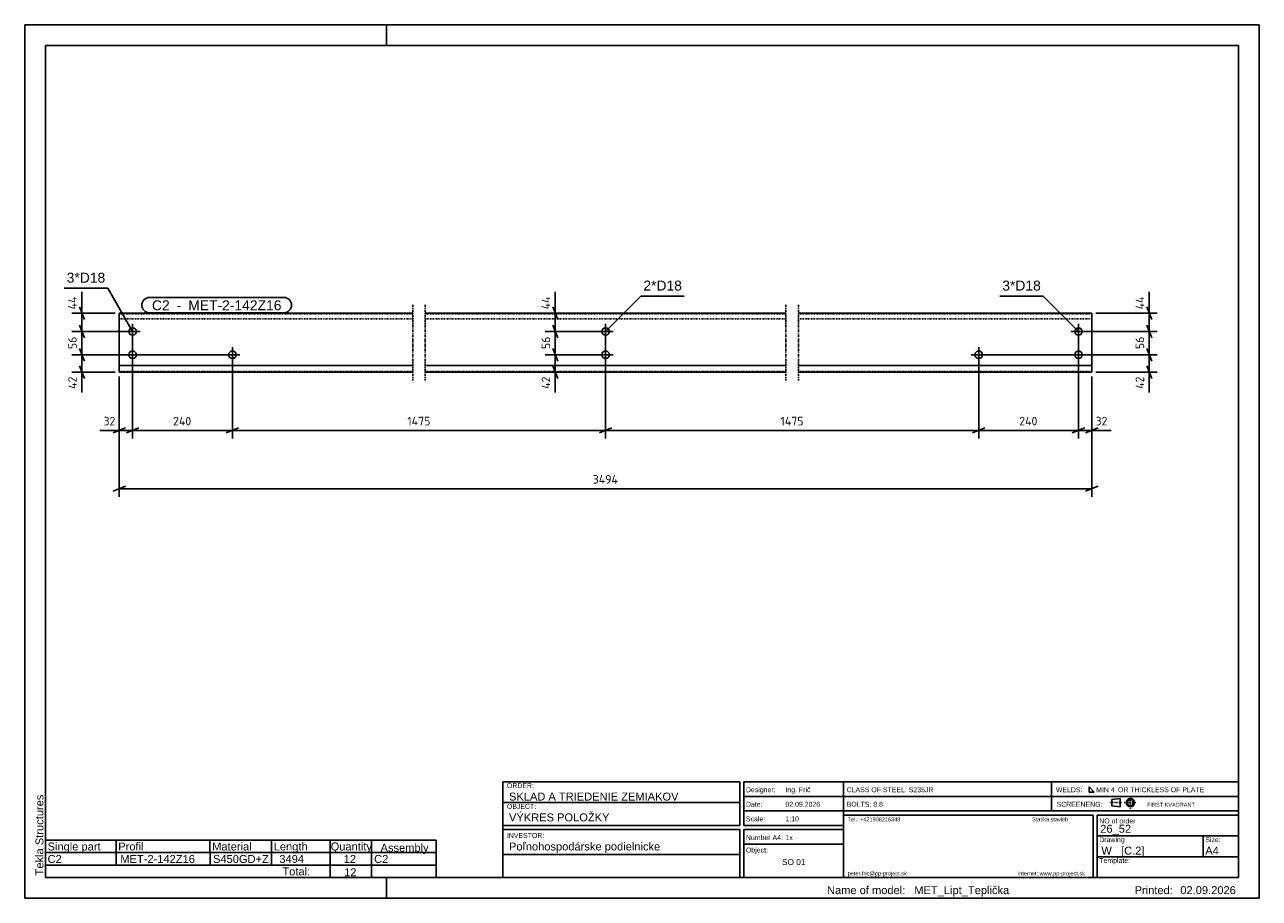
# Model space of a CAD drawing. Header units: millimetres. Extents: x -114 to 1371, y -668 to 382.
import ezdxf

# ---------------------------------------------------------------- set-up
doc = ezdxf.new("R2010")
doc.units = ezdxf.units.MM
doc.linetypes.add('DXK_LINE_DOT1', pattern=[1.8814, 0.9407, -0.9407])
doc.linetypes.add('DXK_LINE_DOT3', pattern=[5.9187, 2.979, -0.9799, 0.9799, -0.9799])
doc.styles.add('Arial', font='ARIAL.TTF', dxfattribs={"height": 0.2})
doc.styles.add('ISOCPEUR', font='ISOCPEUR.TTF', dxfattribs={"height": 0.2})

# ---------------------------------------------------------------- blocks, each defined once
blk = doc.blocks.new('Unknown-1795228-1776')
at = {"color": 7, "linetype": 'Continuous'}
for p, q in [((1371.2, 382.2), (-113.8, 382.2)), ((-113.8, 382.2), (-113.8, -667.8)), ((321.2, 357.2), (321.2, 382.2)), ((1371.2, -667.8), (1371.2, 382.2)), ((1346.2, 357.2), (-88.8, 357.2)), ((-88.8, 357.2), (-88.8, -642.8)), ((1346.2, -642.8), (1346.2, 357.2)), ((-88.8, -642.8), (1346.2, -642.8)), ((321.2, -667.8), (321.2, -642.8)), ((-113.8, -667.8), (1371.2, -667.8))]:
    blk.add_line(p, q, dxfattribs=at)
at = {"color": 174, "linetype": 'Continuous', "style": 'Arial'}
blk.add_text('Tekla Structures', height=9.551, rotation=90, dxfattribs=at).set_placement((-91.3, -640.3))
blk = doc.blocks.new('Bolt-1795228-1255 - 1217')
at = {"color": 136, "linetype": 'Continuous'}
for p, q in [((127, -14.5), (145, -14.5)), ((136, -5.5), (136, -23.5))]:
    blk.add_line(p, q, dxfattribs=at)
blk.add_circle((136, -14.5), 4.5, dxfattribs=at)
blk = doc.blocks.new('Part-1795228-1252 - 1217')
at = {"color": 7, "linetype": 'DXK_LINE_DOT3'}
for p, q in [((352.9, 45.5), (352.9, -45.5)), ((367.9, 45.5), (367.9, -45.5)), ((801.8, 45.5), (801.8, -45.5)), ((816.8, 45.5), (816.8, -45.5))]:
    blk.add_line(p, q, dxfattribs=at)
at = {"color": 3, "linetype": 'Continuous'}
for p, q in [((352.9, 35.5), (0, 35.5)), ((0, 35.5), (0, -35.5)), ((801.8, 35.5), (367.9, 35.5)), ((1169.7, 35.5), (816.8, 35.5)), ((1169.7, -35.5), (1169.7, 35.5)), ((352.9, -27.5), (0, -27.5)), ((801.8, -27.5), (367.9, -27.5)), ((1169.7, -27.5), (816.8, -27.5)), ((352.9, -35.5), (0, -35.5)), ((801.8, -35.5), (367.9, -35.5)), ((1169.7, -35.5), (816.8, -35.5))]:
    blk.add_line(p, q, dxfattribs=at)
at = {"color": 1, "linetype": 'DXK_LINE_DOT1'}
for p, q in [((352.9, 34.7), (0, 34.7)), ((801.8, 34.7), (367.9, 34.7)), ((1169.7, 34.7), (816.8, 34.7)), ((352.9, 28.5), (0, 28.5)), ((801.8, 28.5), (367.9, 28.5)), ((1169.7, 28.5), (816.8, 28.5)), ((352.9, -34.7), (0, -34.7)), ((801.8, -34.7), (367.9, -34.7)), ((1169.7, -34.7), (816.8, -34.7))]:
    blk.add_line(p, q, dxfattribs=at)
blk = doc.blocks.new('Bolt-1795228-1253 - 1217')
at = {"color": 136, "linetype": 'Continuous'}
for p, q in [((7, -14.5), (25, -14.5)), ((16, -5.5), (16, -23.5))]:
    blk.add_line(p, q, dxfattribs=at)
blk.add_circle((16, -14.5), 4.5, dxfattribs=at)
blk = doc.blocks.new('Bolt-1795228-1254 - 1217')
at = {"color": 136, "linetype": 'Continuous'}
for p, q in [((16, 22.5), (16, 4.5)), ((7, 13.5), (25, 13.5))]:
    blk.add_line(p, q, dxfattribs=at)
blk.add_circle((16, 13.5), 4.5, dxfattribs=at)
blk = doc.blocks.new('Bolt-1795228-1256 - 1217')
at = {"color": 136, "linetype": 'Continuous'}
for p, q in [((1144.7, -14.5), (1162.7, -14.5)), ((1153.7, -5.5), (1153.7, -23.5))]:
    blk.add_line(p, q, dxfattribs=at)
blk.add_circle((1153.7, -14.5), 4.5, dxfattribs=at)
blk = doc.blocks.new('Bolt-1795228-1257 - 1217')
at = {"color": 136, "linetype": 'Continuous'}
for p, q in [((1153.7, 22.5), (1153.7, 4.5)), ((1144.7, 13.5), (1162.7, 13.5))]:
    blk.add_line(p, q, dxfattribs=at)
blk.add_circle((1153.7, 13.5), 4.5, dxfattribs=at)
blk = doc.blocks.new('Bolt-1795228-1258 - 1217')
at = {"color": 136, "linetype": 'Continuous'}
for p, q in [((1024.7, -14.5), (1042.7, -14.5)), ((1033.7, -5.5), (1033.7, -23.5))]:
    blk.add_line(p, q, dxfattribs=at)
blk.add_circle((1033.7, -14.5), 4.5, dxfattribs=at)
blk = doc.blocks.new('Bolt-1795228-1259 - 1217')
at = {"color": 136, "linetype": 'Continuous'}
for p, q in [((584.9, 22.5), (584.9, 4.5)), ((593.9, 13.5), (575.9, 13.5))]:
    blk.add_line(p, q, dxfattribs=at)
blk.add_circle((584.9, 13.5), 4.5, dxfattribs=at)
blk = doc.blocks.new('Bolt-1795228-1260 - 1217')
at = {"color": 136, "linetype": 'Continuous'}
for p, q in [((593.9, -14.5), (575.9, -14.5)), ((584.9, -5.5), (584.9, -23.5))]:
    blk.add_line(p, q, dxfattribs=at)
blk.add_circle((584.9, -14.5), 4.5, dxfattribs=at)
blk = doc.blocks.new('StraightDimension-1795228-1304 - 1217')
at = {"color": 5, "linetype": 'Continuous'}
for p, q in [((579.9, 35.5), (512.2, 35.5)), ((521.3, 43), (527.3, 28)), ((524.3, 13.5), (524.3, 35.5)), ((527.3, 6), (521.3, 21)), ((579.9, 13.5), (512.2, 13.5))]:
    blk.add_line(p, q, dxfattribs=at)
at = {"color": 0}
blk.add_wipeout([(520.6, 58.9), (503.8, 58.9), (503.8, 37.6), (520.6, 37.6)], dxfattribs=at)
at = {"color": 5, "linetype": 'Continuous'}
blk.add_line((524.3, 35.5), (524.3, 61), dxfattribs=at)
blk.add_line((524.3, 35.5), (524.3, 61), dxfattribs=at)
at = {"color": 5, "style": 'ISOCPEUR'}
blk.add_text('44', height=10.31, rotation=90.0002, dxfattribs=at).set_placement((518.2, 40))
blk = doc.blocks.new('StraightDimension-1795228-1318 - 1217')
at = {"color": 5, "linetype": 'Continuous'}
for p, q in [((1235.8, 21), (1241.8, 6)), ((1158.7, 13.5), (1248.4, 13.5)), ((1238.8, -14.5), (1238.8, 13.5)), ((1038.7, -14.5), (1248.4, -14.5)), ((1241.8, -22), (1235.8, -7))]:
    blk.add_line(p, q, dxfattribs=at)
at = {"color": 0}
blk.add_wipeout([(1235.1, 9.1), (1218.3, 9.1), (1218.3, -10.1), (1235.1, -10.1)], dxfattribs=at)
at = {"color": 5, "style": 'ISOCPEUR'}
blk.add_text('56', height=10.31, rotation=90.0002, dxfattribs=at).set_placement((1232.7, -7.7))
blk = doc.blocks.new('StraightDimension-1795228-1333 - 1217')
at = {"color": 5, "linetype": 'Continuous'}
for p, q in [((-48, 21), (-42, 6)), ((11, 13.5), (-57.2, 13.5)), ((-45, -14.5), (-45, 13.5)), ((131, -14.5), (-57.2, -14.5)), ((-42, -22), (-48, -7))]:
    blk.add_line(p, q, dxfattribs=at)
at = {"color": 0}
blk.add_wipeout([(-48.8, 9.1), (-65.6, 9.1), (-65.6, -10.1), (-48.8, -10.1)], dxfattribs=at)
at = {"color": 5, "style": 'ISOCPEUR'}
blk.add_text('56', height=10.31, rotation=90.0002, dxfattribs=at).set_placement((-51.2, -7.7))
blk = doc.blocks.new('StraightDimension-1795228-1299 - 1217')
at = {"color": 5, "linetype": 'Continuous'}
for p, q in [((0, -40.5), (0, -185.1)), ((1169.7, -40.5), (1169.7, -185.1)), ((7.5, -172.5), (-7.5, -178.5)), ((0, -175.5), (1169.7, -175.5)), ((1162.2, -178.5), (1177.2, -172.5))]:
    blk.add_line(p, q, dxfattribs=at)
at = {"color": 0}
blk.add_wipeout([(602.7, -171.8), (602.7, -155), (567, -155), (567, -171.8)], dxfattribs=at)
at = {"color": 5, "style": 'ISOCPEUR'}
blk.add_text('3494', height=10.31, dxfattribs=at).set_placement((569.4, -169.4))
blk = doc.blocks.new('StraightDimension-1795228-1305 - 1217')
at = {"color": 5, "linetype": 'Continuous'}
for p, q in [((521.3, 21), (527.3, 6)), ((579.9, 13.5), (512.2, 13.5)), ((524.3, -14.5), (524.3, 13.5)), ((579.9, -14.5), (512.2, -14.5)), ((527.3, -22), (521.3, -7))]:
    blk.add_line(p, q, dxfattribs=at)
at = {"color": 0}
blk.add_wipeout([(520.6, 9.1), (503.8, 9.1), (503.8, -10.1), (520.6, -10.1)], dxfattribs=at)
at = {"color": 5, "style": 'ISOCPEUR'}
blk.add_text('56', height=10.31, rotation=90.0002, dxfattribs=at).set_placement((518.2, -7.7))
blk = doc.blocks.new('StraightDimension-1795228-1266 - 1217')
at = {"color": 5, "linetype": 'Continuous'}
for p, q in [((1153.7, 8.5), (1153.7, -115.1)), ((1169.7, -40.5), (1169.7, -115.1)), ((1146.2, -108.5), (1161.2, -102.5)), ((1177.2, -102.5), (1162.2, -108.5)), ((1153.7, -105.5), (1169.7, -105.5))]:
    blk.add_line(p, q, dxfattribs=at)
at = {"color": 0}
blk.add_wipeout([(1191.1, -101.8), (1191.1, -85), (1171.8, -85), (1171.8, -101.8)], dxfattribs=at)
at = {"color": 5, "linetype": 'Continuous'}
blk.add_line((1169.7, -105.5), (1193.2, -105.5), dxfattribs=at)
blk.add_line((1169.7, -105.5), (1193.2, -105.5), dxfattribs=at)
at = {"color": 5, "style": 'ISOCPEUR'}
blk.add_text('32', height=10.31, dxfattribs=at).set_placement((1174.2, -99.4))
blk = doc.blocks.new('StraightDimension-1795228-1332 - 1217')
at = {"color": 5, "linetype": 'Continuous'}
for p, q in [((-5, 35.5), (-57.2, 35.5)), ((-48, 43), (-42, 28)), ((-45, 13.5), (-45, 35.5)), ((-42, 6), (-48, 21)), ((11, 13.5), (-57.2, 13.5))]:
    blk.add_line(p, q, dxfattribs=at)
at = {"color": 0}
blk.add_wipeout([(-48.8, 58.9), (-65.6, 58.9), (-65.6, 37.6), (-48.8, 37.6)], dxfattribs=at)
at = {"color": 5, "linetype": 'Continuous'}
blk.add_line((-45, 35.5), (-45, 61), dxfattribs=at)
blk.add_line((-45, 35.5), (-45, 61), dxfattribs=at)
at = {"color": 5, "style": 'ISOCPEUR'}
blk.add_text('44', height=10.31, rotation=90.0002, dxfattribs=at).set_placement((-51.2, 40))
blk = doc.blocks.new('StraightDimension-1795228-1267 - 1217')
at = {"color": 5, "linetype": 'Continuous'}
for p, q in [((1153.7, 8.5), (1153.7, -115.1)), ((1033.7, -19.5), (1033.7, -115.1)), ((1041.2, -102.5), (1026.2, -108.5)), ((1146.2, -108.5), (1161.2, -102.5)), ((1033.7, -105.5), (1153.7, -105.5))]:
    blk.add_line(p, q, dxfattribs=at)
at = {"color": 0}
blk.add_wipeout([(1107.5, -101.8), (1107.5, -85), (1080, -85), (1080, -101.8)], dxfattribs=at)
at = {"color": 5, "style": 'ISOCPEUR'}
blk.add_text('240', height=10.31, dxfattribs=at).set_placement((1082.4, -99.4))
blk = doc.blocks.new('StraightDimension-1795228-1268 - 1217')
at = {"color": 5, "linetype": 'Continuous'}
for p, q in [((584.9, 8.5), (584.9, -115.1)), ((1033.7, -19.5), (1033.7, -115.1)), ((592.4, -102.5), (577.4, -108.5)), ((1026.2, -108.5), (1041.2, -102.5)), ((584.9, -105.5), (1033.7, -105.5))]:
    blk.add_line(p, q, dxfattribs=at)
at = {"color": 0}
blk.add_wipeout([(825.6, -101.8), (825.6, -85), (792.9, -85), (792.9, -101.8)], dxfattribs=at)
at = {"color": 5, "style": 'ISOCPEUR'}
blk.add_text('1475', height=10.31, dxfattribs=at).set_placement((795.3, -99.4))
blk = doc.blocks.new('StraightDimension-1795228-1269 - 1217')
at = {"color": 5, "linetype": 'Continuous'}
for p, q in [((584.9, 8.5), (584.9, -115.1)), ((136, -19.5), (136, -115.1)), ((143.5, -102.5), (128.5, -108.5)), ((577.4, -108.5), (592.4, -102.5)), ((136, -105.5), (584.9, -105.5))]:
    blk.add_line(p, q, dxfattribs=at)
at = {"color": 0}
blk.add_wipeout([(376.8, -101.8), (376.8, -85), (344.1, -85), (344.1, -101.8)], dxfattribs=at)
at = {"color": 5, "style": 'ISOCPEUR'}
blk.add_text('1475', height=10.31, dxfattribs=at).set_placement((346.5, -99.4))
blk = doc.blocks.new('StraightDimension-1795228-1270 - 1217')
at = {"color": 5, "linetype": 'Continuous'}
for p, q in [((16, 8.5), (16, -115.1)), ((136, -19.5), (136, -115.1)), ((23.5, -102.5), (8.5, -108.5)), ((128.5, -108.5), (143.5, -102.5)), ((16, -105.5), (136, -105.5))]:
    blk.add_line(p, q, dxfattribs=at)
at = {"color": 0}
blk.add_wipeout([(89.8, -101.8), (89.8, -85), (62.2, -85), (62.2, -101.8)], dxfattribs=at)
at = {"color": 5, "style": 'ISOCPEUR'}
blk.add_text('240', height=10.31, dxfattribs=at).set_placement((64.6, -99.4))
blk = doc.blocks.new('StraightDimension-1795228-1271 - 1217')
at = {"color": 5, "linetype": 'Continuous'}
for p, q in [((16, 8.5), (16, -115.1)), ((0, -40.5), (0, -115.1)), ((-7.5, -108.5), (7.5, -102.5)), ((23.5, -102.5), (8.5, -108.5)), ((0, -105.5), (16, -105.5))]:
    blk.add_line(p, q, dxfattribs=at)
at = {"color": 0}
blk.add_wipeout([(-2.1, -101.8), (-2.1, -85), (-21.4, -85), (-21.4, -101.8)], dxfattribs=at)
at = {"color": 5, "linetype": 'Continuous'}
blk.add_line((0, -105.5), (-23.5, -105.5), dxfattribs=at)
blk.add_line((0, -105.5), (-23.5, -105.5), dxfattribs=at)
at = {"color": 5, "style": 'ISOCPEUR'}
blk.add_text('32', height=10.31, dxfattribs=at).set_placement((-19, -99.4))
blk = doc.blocks.new('StraightDimension-1795228-1306 - 1217')
at = {"color": 5, "linetype": 'Continuous'}
for p, q in [((579.9, -14.5), (512.2, -14.5)), ((521.3, -7), (527.3, -22)), ((524.3, -35.5), (524.3, -14.5)), ((527.3, -43), (521.3, -28)), ((579.9, -35.5), (512.2, -35.5))]:
    blk.add_line(p, q, dxfattribs=at)
at = {"color": 0}
blk.add_wipeout([(520.6, -37.6), (503.8, -37.6), (503.8, -57.9), (520.6, -57.9)], dxfattribs=at)
at = {"color": 5, "linetype": 'Continuous'}
blk.add_line((524.3, -35.5), (524.3, -60), dxfattribs=at)
blk.add_line((524.3, -35.5), (524.3, -60), dxfattribs=at)
at = {"color": 5, "style": 'ISOCPEUR'}
blk.add_text('42', height=10.31, rotation=90.0002, dxfattribs=at).set_placement((518.2, -55.5))
blk = doc.blocks.new('StraightDimension-1795228-1317 - 1217')
at = {"color": 5, "linetype": 'Continuous'}
for p, q in [((1174.7, 35.5), (1248.4, 35.5)), ((1235.8, 43), (1241.8, 28)), ((1238.8, 13.5), (1238.8, 35.5)), ((1241.8, 6), (1235.8, 21)), ((1158.7, 13.5), (1248.4, 13.5))]:
    blk.add_line(p, q, dxfattribs=at)
at = {"color": 0}
blk.add_wipeout([(1235.1, 58.9), (1218.3, 58.9), (1218.3, 37.6), (1235.1, 37.6)], dxfattribs=at)
at = {"color": 5, "linetype": 'Continuous'}
blk.add_line((1238.8, 35.5), (1238.8, 61), dxfattribs=at)
blk.add_line((1238.8, 35.5), (1238.8, 61), dxfattribs=at)
at = {"color": 5, "style": 'ISOCPEUR'}
blk.add_text('44', height=10.31, rotation=90.0002, dxfattribs=at).set_placement((1232.7, 40))
blk = doc.blocks.new('StraightDimension-1795228-1319 - 1217')
at = {"color": 5, "linetype": 'Continuous'}
for p, q in [((1038.7, -14.5), (1248.4, -14.5)), ((1235.8, -7), (1241.8, -22)), ((1238.8, -35.5), (1238.8, -14.5)), ((1241.8, -43), (1235.8, -28)), ((1174.7, -35.5), (1248.4, -35.5))]:
    blk.add_line(p, q, dxfattribs=at)
at = {"color": 0}
blk.add_wipeout([(1235.1, -37.6), (1218.3, -37.6), (1218.3, -57.9), (1235.1, -57.9)], dxfattribs=at)
at = {"color": 5, "linetype": 'Continuous'}
blk.add_line((1238.8, -35.5), (1238.8, -60), dxfattribs=at)
blk.add_line((1238.8, -35.5), (1238.8, -60), dxfattribs=at)
at = {"color": 5, "style": 'ISOCPEUR'}
blk.add_text('42', height=10.31, rotation=90.0002, dxfattribs=at).set_placement((1232.7, -55.5))
blk = doc.blocks.new('StraightDimension-1795228-1334 - 1217')
at = {"color": 5, "linetype": 'Continuous'}
for p, q in [((131, -14.5), (-57.2, -14.5)), ((-48, -7), (-42, -22)), ((-45, -35.5), (-45, -14.5)), ((-42, -43), (-48, -28)), ((-5, -35.5), (-57.2, -35.5))]:
    blk.add_line(p, q, dxfattribs=at)
at = {"color": 0}
blk.add_wipeout([(-48.8, -37.6), (-65.6, -37.6), (-65.6, -57.9), (-48.8, -57.9)], dxfattribs=at)
at = {"color": 5, "linetype": 'Continuous'}
blk.add_line((-45, -35.5), (-45, -60), dxfattribs=at)
blk.add_line((-45, -35.5), (-45, -60), dxfattribs=at)
at = {"color": 5, "style": 'ISOCPEUR'}
blk.add_text('42', height=10.31, rotation=90.0002, dxfattribs=at).set_placement((-51.2, -55.5))
blk = doc.blocks.new('Unknown-1795228-1839')
at = {"color": 174, "style": 'Arial'}
for s, p in [('Tel.: +421908216348', (876.2, -575.3)), ('Statika stavieb', (1097.9, -575.3)), ('peter.fric@pp-project.sk', (876.2, -640.3)), ('Internet: www.pp-project.sk', (1080.6, -640.3))]:
    blk.add_text(s, height=4.775, dxfattribs=at).set_placement(p)
blk = doc.blocks.new('Unknown-1795228-1835')
at = {"color": 174, "linetype": 'Continuous'}
for p, q in [((871.2, -642.8), (871.2, -527.8)), ((871.2, -527.8), (1346.2, -527.8)), ((1346.2, -642.8), (1346.2, -527.8)), ((871.2, -545.3), (1346.2, -545.3)), ((871.2, -562.8), (1346.2, -562.8)), ((871.2, -567.8), (1171.2, -567.8)), ((1171.2, -567.8), (1171.2, -642.8)), ((1176.2, -567.8), (1176.2, -642.8)), ((1176.2, -567.8), (1346.2, -567.8)), ((1176.2, -592.8), (1346.2, -592.8)), ((1176.2, -617.8), (1346.2, -617.8)), ((871.2, -642.8), (1346.2, -642.8))]:
    blk.add_line(p, q, dxfattribs=at)
at = {"color": 174, "linetype": 'Continuous', "style": 'Arial'}
for s, height, p in [('NO of order', 5.969, (1178.7, -577.8)), ('Template:', 5.97, (1178.7, -625.3))]:
    blk.add_text(s, height=height, dxfattribs=at).set_placement(p)
at = {"color": 174, "style": 'Arial'}
blk.add_text('Drawing', height=5.97, dxfattribs=at).set_placement((1178.7, -600.3))
at = {"color": 1, "style": 'Arial'}
blk.add_text('26_52', height=9.55, dxfattribs=at).set_placement((1179.9, -589))
at = {"color": 1, "linetype": 'Continuous', "style": 'Arial'}
blk.add_text('W   [C.2]', height=9.55, dxfattribs=at).set_placement((1181.2, -615.3))
blk = doc.blocks.new('Unknown-1795228-1836')
at = {"color": 174, "linetype": 'Continuous'}
for p, q in [((1121.2, -527.8), (1121.2, -562.8)), ((1166.5, -533.9), (1166.5, -540.2)), ((1172.7, -540.2), (1166.5, -533.9)), ((1166.5, -540.2), (1172.7, -540.2))]:
    blk.add_line(p, q, dxfattribs=at)
at = {"color": 7, "linetype": 'Continuous'}
for p, q in [((1193.8, -549), (1203.7, -547.8)), ((1193.8, -556.5), (1193.8, -549)), ((1203.7, -547.8), (1203.7, -557.8)), ((1193.8, -556.5), (1203.7, -557.8))]:
    blk.add_line(p, q, dxfattribs=at)
at = {"color": 7, "linetype": 'DXK_LINE_DOT1'}
for p, q in [((1216.2, -560.3), (1216.2, -545.3)), ((1191.2, -552.8), (1206.2, -552.8)), ((1208.7, -552.8), (1223.7, -552.8))]:
    blk.add_line(p, q, dxfattribs=at)
at = {"color": 7, "linetype": 'Continuous'}
for radius in [5, 3.75]:
    blk.add_circle((1216.2, -552.8), radius, dxfattribs=at)
at = {"color": 174, "style": 'Arial'}
for s, height, p in [('CLASS OF STEEL: S235JR', 5.969, (874.9, -540.3)), ('WELDS:', 5.97, (1126.5, -540.3)), ('MIN 4', 5.97, (1174.9, -540.3)), ('OR THICKLESS OF PLATE', 5.969, (1201.2, -540.3)), ('BOLTS: 8.8 ', 5.969, (874.9, -557.8)), ('SCREENENG:', 5.97, (1127.4, -557.8))]:
    blk.add_text(s, height=height, dxfattribs=at).set_placement(p)
at = {"color": 174, "linetype": 'Continuous', "style": 'Arial'}
blk.add_text('FIRST KVADRANT', height=4.775, dxfattribs=at).set_placement((1236.2, -557.8))
blk = doc.blocks.new('Unknown-1795228-1837')
at = {"color": 174, "linetype": 'Continuous'}
for p, q in [((461.2, -527.8), (746.2, -527.8)), ((461.2, -527.8), (461.2, -642.8)), ((746.2, -580.3), (746.2, -527.8)), ((751.2, -527.8), (871.2, -527.8)), ((751.2, -527.8), (751.2, -580.3)), ((871.2, -527.8), (871.2, -642.8)), ((751.2, -545.3), (871.2, -545.3)), ((461.2, -552.8), (746.2, -552.8)), ((751.2, -562.8), (871.2, -562.8)), ((461.2, -580.3), (746.2, -580.3)), ((461.2, -585.3), (746.2, -585.3)), ((746.2, -585.3), (746.2, -642.8)), ((751.2, -580.3), (871.2, -580.3)), ((751.2, -585.3), (871.2, -585.3)), ((751.2, -642.8), (751.2, -585.3)), ((751.2, -602.8), (871.2, -602.8)), ((461.2, -615.3), (746.2, -615.3)), ((461.2, -642.8), (746.2, -642.8)), ((751.2, -642.8), (871.2, -642.8))]:
    blk.add_line(p, q, dxfattribs=at)
at = {"color": 174, "style": 'Arial'}
for s, p in [('ORDER:', (466.2, -535.3)), ('Designer:', (753.7, -540.3)), ('OBJECT:', (466.2, -560.3)), ('Date:', (753.7, -557.8)), ('Scale:', (753.7, -575.3)), ('INVESTOR:', (466.2, -595.3))]:
    blk.add_text(s, height=5.97, dxfattribs=at).set_placement(p)
at = {"color": 1, "style": 'Arial'}
for s, height, p in [('Ing. Frič', 5.97, (801.2, -540.3)), ('SKLAD A TRIEDENIE ZEMIAKOV', 9.551, (468.7, -550.3)), ('VÝKRES POLOŽKY', 9.551, (468.7, -575.3)), ('Poľnohospodárske podielnicke', 9.551, (468.7, -610.3))]:
    blk.add_text(s, height=height, dxfattribs=at).set_placement(p)
at = {"color": 1, "linetype": 'Continuous', "style": 'Arial'}
for s, height, p in [('02.09.2026', 5.97, (801.2, -557.8)), ('1:10', 5.97, (801.2, -575.3)), ('1x', 5.97, (801.2, -597.8)), ('SO 01', 7.16, (797, -627.8))]:
    blk.add_text(s, height=height, dxfattribs=at).set_placement(p)
at = {"color": 174, "linetype": 'Continuous', "style": 'Arial'}
for s, p in [('Number A4:', (753.7, -597.8)), ('Object:', (753.7, -612.8))]:
    blk.add_text(s, height=5.97, dxfattribs=at).set_placement(p)
blk = doc.blocks.new('Unknown-1795228-1838')
at = {"color": 174, "style": 'Arial'}
for s, height, p in [('Name of model:', 9.551, (851.2, -662.8)), ('Printed:', 9.55, (1221.2, -662.8))]:
    blk.add_text(s, height=height, dxfattribs=at).set_placement(p)
at = {"color": 1, "style": 'Arial'}
for s, height, p in [('MET_Lipt_Teplička', 9.551, (956.2, -662.8)), ('02.09.2026', 9.55, (1276.2, -662.8))]:
    blk.add_text(s, height=height, dxfattribs=at).set_placement(p)
blk = doc.blocks.new('Unknown-1795228-1841')
at = {"color": 174, "linetype": 'Continuous'}
blk.add_line((1303.7, -592.8), (1303.7, -617.8), dxfattribs=at)
at = {"color": 174, "style": 'Arial'}
blk.add_text('Size:', height=5.97, dxfattribs=at).set_placement((1306.2, -600.3))
at = {"color": 1, "style": 'Arial'}
blk.add_text('A4', height=9.55, dxfattribs=at).set_placement((1306.2, -615.3))
blk = doc.blocks.new('Unknown-1795228-1842')
at = {"color": 2, "linetype": 'Continuous'}
for p, q in [((-88.8, -597.8), (-88.8, -612.8)), ((-88.8, -627.8), (-88.8, -642.8))]:
    blk.add_line(p, q, dxfattribs=at)
at = {"color": 174, "linetype": 'Continuous'}
for p, q in [((-88.8, -597.8), (381.2, -597.8)), ((-3.8, -597.8), (-3.8, -612.8)), ((108.7, -597.8), (108.7, -612.8)), ((183.2, -597.8), (183.2, -612.8)), ((253.7, -597.8), (253.7, -612.8)), ((303.2, -597.8), (303.2, -612.8)), ((381.2, -597.8), (381.2, -612.8)), ((-88.8, -612.8), (381.2, -612.8)), ((-88.8, -612.8), (-88.8, -627.8)), ((-3.8, -612.8), (-3.8, -627.8)), ((109.2, -612.8), (109.2, -627.8)), ((183.2, -612.8), (183.2, -627.8)), ((253.7, -612.8), (253.7, -627.8)), ((303.2, -612.8), (303.2, -627.8)), ((381.2, -612.8), (381.2, -627.8)), ((-88.8, -627.8), (381.2, -627.8)), ((253.7, -627.8), (253.7, -642.8)), ((303.2, -627.8), (303.2, -642.8)), ((381.2, -627.8), (381.2, -642.8)), ((-88.8, -642.8), (381.2, -642.8))]:
    blk.add_line(p, q, dxfattribs=at)
at = {"color": 7, "linetype": 'Continuous'}
blk.add_line((93.7, -597.8), (93.7, -597.8), dxfattribs=at)
at = {"color": 174, "linetype": 'Continuous', "style": 'Arial'}
for s, height, p in [('Single part', 9.551, (-86.3, -610.3)), ('Profil', 9.55, (-1.3, -610.3)), ('Material', 9.55, (111.7, -610.3)), ('Length', 9.55, (185.7, -610.3)), ('Quantity', 9.55, (254.2, -610.3)), ('Assembly', 9.55, (314.2, -611.8)), ('Total:', 9.55, (196.2, -640.3))]:
    blk.add_text(s, height=height, dxfattribs=at).set_placement(p)
at = {"color": 1, "linetype": 'Continuous', "style": 'Arial'}
for s, height, p in [('C2', 9.55, (-86.3, -625.3)), ('MET-2-142Z16', 9.551, (1.2, -625.3)), ('S450GD+Z', 9.55, (112.7, -625.3)), ('3494', 9.55, (192.5, -625.3)), ('12', 9.55, (269.9, -625.3)), ('C2', 9.55, (306.5, -625.3)), ('12', 9.55, (270.4, -641.3))]:
    blk.add_text(s, height=height, dxfattribs=at).set_placement(p)
blk = doc.blocks.new('Mark-1795228-1346 - 1217')
at = {"color": 0}
blk.add_wipeout([(60.6, 39), (60.6, 51.5), (39.3, 51.5), (39.3, 39)], dxfattribs=at)
blk.add_wipeout([(60.6, 39), (60.6, 51.5), (39.3, 51.5), (39.3, 39)], dxfattribs=at)
at = {"color": 136, "linetype": 'Continuous'}
blk.add_arc((36.3, 45.2), 9.25, 90, 270, dxfattribs=at)
at = {"color": 0}
blk.add_wipeout([(79.1, 39), (79.1, 51.5), (64.3, 51.5), (64.3, 39)], dxfattribs=at)
blk.add_wipeout([(79.1, 39), (79.1, 51.5), (64.3, 51.5), (64.3, 39)], dxfattribs=at)
at = {"color": 1, "style": 'Arial'}
blk.add_text('C2', height=11.94, dxfattribs=at).set_placement((39.3, 39))
at = {"color": 2, "style": 'Arial'}
blk.add_text(' - ', height=11.94, dxfattribs=at).set_placement((64.3, 39))
at = {"color": 0}
blk.add_wipeout([(194.9, 39), (194.9, 51.5), (82.9, 51.5), (82.9, 39)], dxfattribs=at)
blk.add_wipeout([(194.9, 39), (194.9, 51.5), (82.9, 51.5), (82.9, 39)], dxfattribs=at)
at = {"color": 136, "linetype": 'Continuous'}
for p, q in [((36.3, 54.5), (197.9, 54.5)), ((36.3, 36), (197.9, 36))]:
    blk.add_line(p, q, dxfattribs=at)
blk.add_arc((197.9, 45.2), 9.25, 270, 90, dxfattribs=at)
at = {"color": 2, "style": 'Arial'}
blk.add_text('MET-2-142Z16', height=11.938, dxfattribs=at).set_placement((82.9, 39))
blk = doc.blocks.new('MarkSet-1795228-1356 - 1217')
at = {"color": 0}
blk.add_wipeout([(-17, 72.2), (-17, 84.7), (-63.3, 84.7), (-63.3, 72.2)], dxfattribs=at)
blk.add_wipeout([(-17, 72.2), (-17, 84.7), (-63.3, 84.7), (-63.3, 72.2)], dxfattribs=at)
at = {"color": 136, "linetype": 'Continuous'}
for p in [(-66.3, 65.5), (16, 13.5)]:
    blk.add_line(p, (-14, 65.5), dxfattribs=at)
at = {"color": 1, "style": 'Arial'}
blk.add_text('3*D18', height=11.94, dxfattribs=at).set_placement((-63.3, 72.2))
blk = doc.blocks.new('MarkSet-1795228-1363 - 1217')
at = {"color": 0}
blk.add_wipeout([(1108.3, 62.7), (1108.3, 75.2), (1062, 75.2), (1062, 62.7)], dxfattribs=at)
blk.add_wipeout([(1108.3, 62.7), (1108.3, 75.2), (1062, 75.2), (1062, 62.7)], dxfattribs=at)
at = {"color": 136, "linetype": 'Continuous'}
for p in [(1059, 55.9), (1153.7, 13.5)]:
    blk.add_line(p, (1111.3, 55.9), dxfattribs=at)
at = {"color": 1, "style": 'Arial'}
blk.add_text('3*D18', height=11.94, dxfattribs=at).set_placement((1062, 62.7))
blk = doc.blocks.new('MarkSet-1795228-1369 - 1217')
at = {"color": 0}
blk.add_wipeout([(676.6, 62.7), (676.6, 75.2), (630.3, 75.2), (630.3, 62.7)], dxfattribs=at)
blk.add_wipeout([(676.6, 62.7), (676.6, 75.2), (630.3, 75.2), (630.3, 62.7)], dxfattribs=at)
at = {"color": 136, "linetype": 'Continuous'}
for p, q in [((584.9, 13.5), (627.3, 55.9)), ((627.3, 55.9), (679.6, 55.9))]:
    blk.add_line(p, q, dxfattribs=at)
at = {"color": 1, "style": 'Arial'}
blk.add_text('2*D18', height=11.94, dxfattribs=at).set_placement((630.3, 62.7))

msp = doc.modelspace()

# ---------------------------------------------------------------- block references
for name in ['Unknown-1795228-1776', 'Part-1795228-1252 - 1217', 'Bolt-1795228-1254 - 1217', 'Bolt-1795228-1259 - 1217', 'Bolt-1795228-1257 - 1217', 'Bolt-1795228-1253 - 1217', 'Bolt-1795228-1255 - 1217', 'Bolt-1795228-1260 - 1217', 'Bolt-1795228-1258 - 1217', 'Bolt-1795228-1256 - 1217', 'Unknown-1795228-1837', 'Unknown-1795228-1835', 'Unknown-1795228-1836', 'Unknown-1795228-1839', 'Unknown-1795228-1841', 'Unknown-1795228-1842', 'Unknown-1795228-1838']:
    msp.add_blockref(name, (0, 0))

# ---------------------------------------------------------------- next in the draw order: block references
for name in ['StraightDimension-1795228-1304 - 1217', 'Mark-1795228-1346 - 1217', 'StraightDimension-1795228-1333 - 1217', 'StraightDimension-1795228-1318 - 1217', 'StraightDimension-1795228-1299 - 1217']:
    msp.add_blockref(name, (0, 0))

# ---------------------------------------------------------------- next in the draw order: block references
for name in ['StraightDimension-1795228-1332 - 1217', 'StraightDimension-1795228-1305 - 1217', 'StraightDimension-1795228-1266 - 1217']:
    msp.add_blockref(name, (0, 0))

# ---------------------------------------------------------------- next in the draw order: block references
msp.add_blockref('StraightDimension-1795228-1267 - 1217', (0, 0))

# ---------------------------------------------------------------- next in the draw order: block references
for name in ['StraightDimension-1795228-1317 - 1217', 'StraightDimension-1795228-1268 - 1217']:
    msp.add_blockref(name, (0, 0))

# ---------------------------------------------------------------- next in the draw order: block references
for name in ['MarkSet-1795228-1363 - 1217', 'StraightDimension-1795228-1269 - 1217', 'StraightDimension-1795228-1319 - 1217']:
    msp.add_blockref(name, (0, 0))

# ---------------------------------------------------------------- next in the draw order: block references
for name in ['MarkSet-1795228-1369 - 1217', 'StraightDimension-1795228-1270 - 1217', 'StraightDimension-1795228-1306 - 1217']:
    msp.add_blockref(name, (0, 0))

# ---------------------------------------------------------------- next in the draw order: block references
msp.add_blockref('StraightDimension-1795228-1271 - 1217', (0, 0))

# ---------------------------------------------------------------- next in the draw order: block references
for name in ['MarkSet-1795228-1356 - 1217', 'StraightDimension-1795228-1334 - 1217']:
    msp.add_blockref(name, (0, 0))

doc.saveas('drawing.dxf')
